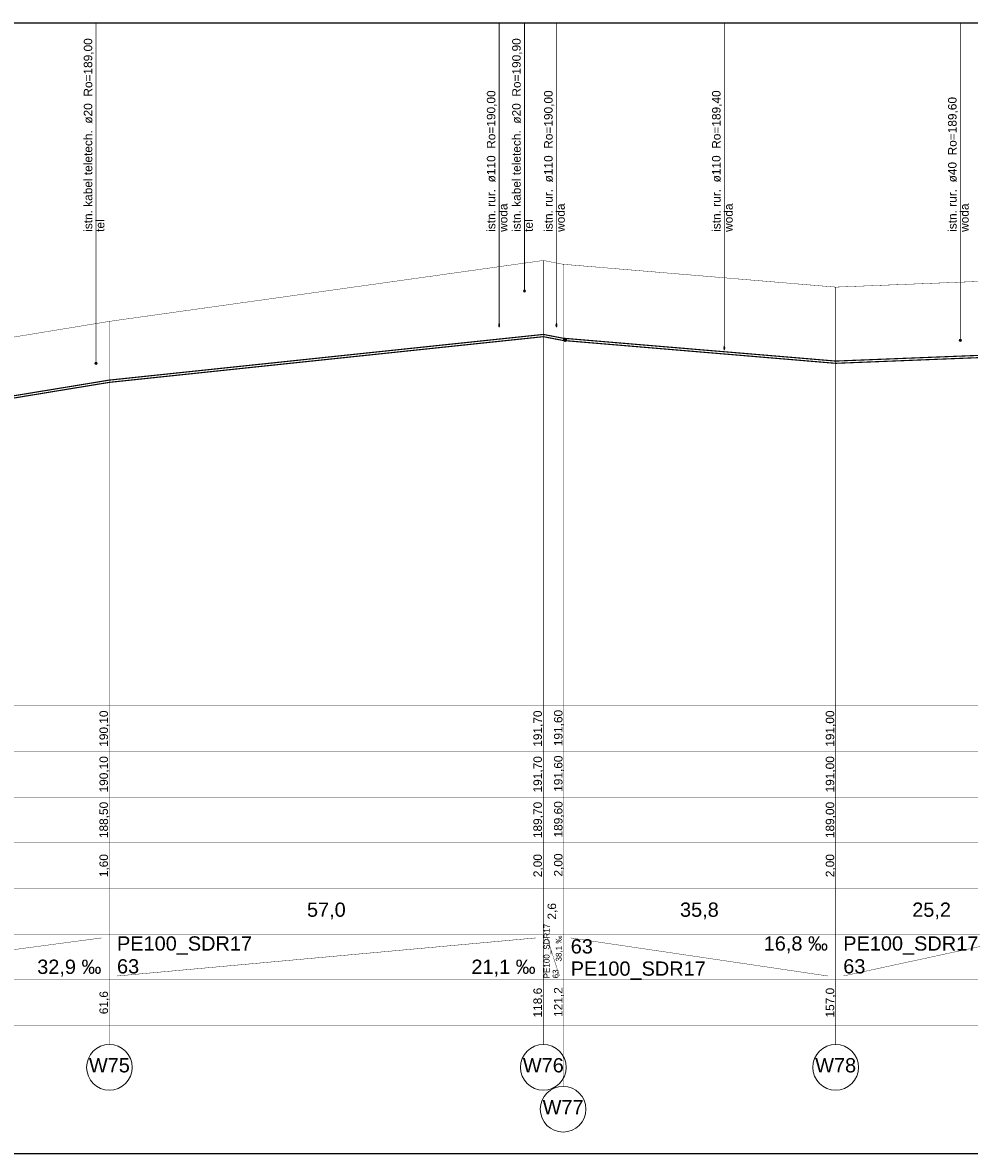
# Model space of a CAD drawing. Header units: inches. Extents: x -156 to 1086, y -12 to 33.
# Tile 15 of 30: x 353 to 378, y -12 to 18. Entities that reach past the tile are written whole.
import ezdxf
from ezdxf.lldxf.tags import DXFTag

# ---------------------------------------------------------------- set-up
doc = ezdxf.new("R2010")
doc.units = ezdxf.units.IN
doc.header["$MEASUREMENT"] = 0
for name, color, linetype, true_color in [('IS_Kolizje', 7, 'SOLID', 0x000000), ('IS_Kolizje_-_opisy', 7, 'SOLID', 0x000000), ('IS_Sieci_na_profilu', 7, 'SOLID', 0x000000), ('IS_Tabelka_profilu', 7, 'SOLID', 0x000000), ('IS_Tabelka_profilu_-_opisy', 7, 'SOLID', 0x000000), ('IS_Teren_proj', 7, 'SOLID', 0x000000)]:
    doc.layers.add(name, color=color, linetype=linetype, true_color=true_color)
tags = doc.linetypes.add('DOT', pattern=[5, 0, -5]).pattern_tags.tags
tags[6:7] = [DXFTag(74, 4), DXFTag(75, 0), DXFTag(340, '0'), DXFTag(46, 0.0), DXFTag(50, 0.0), DXFTag(44, 0.0), DXFTag(45, 0.0)]
tags[4:5] = [DXFTag(74, 4), DXFTag(75, 0), DXFTag(340, '0'), DXFTag(46, 0.0), DXFTag(50, 0.0), DXFTag(44, 0.0), DXFTag(45, 0.0)]
tags = doc.linetypes.add('SOLID', pattern=[10, 10, 0]).pattern_tags.tags
tags[6:7] = [DXFTag(74, 4), DXFTag(75, 0), DXFTag(340, '0'), DXFTag(46, 0.0), DXFTag(50, 0.0), DXFTag(44, 0.0), DXFTag(45, 0.0)]
tags[4:5] = [DXFTag(74, 4), DXFTag(75, 0), DXFTag(340, '0'), DXFTag(46, 0.0), DXFTag(50, 0.0), DXFTag(44, 0.0), DXFTag(45, 0.0)]

msp = doc.modelspace()

# ---------------------------------------------------------------- hatches: boundary and pattern name
at = {"layer": 'IS_Kolizje', "ltscale": 0.01}
h = msp.add_hatch(color=256, dxfattribs=at)
edge = h.paths.add_edge_path()
edge.add_ellipse((366.302, 10.9), major_axis=(0.03, 0), ratio=1, start_angle=0, end_angle=360)
h = msp.add_hatch(color=256, dxfattribs=at)
edge = h.paths.add_edge_path()
edge.add_ellipse((365.636, 10), major_axis=(0, 0.055), ratio=0.2, start_angle=0, end_angle=360)
h = msp.add_hatch(color=256, dxfattribs=at)
edge = h.paths.add_edge_path()
edge.add_ellipse((367.14, 10), major_axis=(0, 0.055), ratio=0.2, start_angle=0, end_angle=360)
h = msp.add_hatch(color=256, dxfattribs=at)
edge = h.paths.add_edge_path()
edge.add_ellipse((377.753, 9.6), major_axis=(0.03, 0), ratio=1, start_angle=0, end_angle=360)
h = msp.add_hatch(color=256, dxfattribs=at)
edge = h.paths.add_edge_path()
edge.add_ellipse((371.552, 9.4), major_axis=(0, 0.055), ratio=0.2, start_angle=0, end_angle=360)
h = msp.add_hatch(color=256, dxfattribs=at)
edge = h.paths.add_edge_path()
edge.add_ellipse((355.046, 9), major_axis=(0.03, 0), ratio=1, start_angle=0, end_angle=360)

# ---------------------------------------------------------------- linework, layer by layer
for p, q in [((251.897, 17.94), (426.897, 17.94)), ((251.897, -11.76), (426.897, -11.76))]:
    msp.add_line(p, q)
at = {"layer": 'IS_Kolizje', "lineweight": 20, "ltscale": 0.01}
for centre, major_axis, ratio in [((366.302, 10.9), (0.03, 0), 1), ((365.636, 10), (0, 0.055), 0.2), ((367.14, 10), (0, 0.055), 0.2), ((377.753, 9.6), (0.03, 0), 1), ((371.552, 9.4), (0, 0.055), 0.2), ((355.046, 9), (0.03, 0), 1)]:
    msp.add_ellipse(centre, major_axis=major_axis, ratio=ratio, dxfattribs=at)
at = {"layer": 'IS_Kolizje_-_opisy', "ltscale": 0.01, "const_width": 0.02}
for points in [[(355.046, 17.94), (355.046, 9.03)], [(365.636, 17.94), (365.636, 10.055)], [(366.302, 17.94), (366.302, 10.93)], [(367.14, 17.94), (367.14, 10.055)], [(371.552, 17.94), (371.552, 9.455)], [(377.753, 17.94), (377.753, 9.63)]]:
    msp.add_lwpolyline(points, dxfattribs=at)
at = {"layer": 'IS_Sieci_na_profilu', "ltscale": 0.01, "const_width": 0.03}
for points in [[(355.397, 8.557), (366.797, 9.757)], [(355.397, 8.498), (366.797, 9.698)], [(366.797, 9.757), (367.317, 9.657)], [(366.797, 9.698), (367.317, 9.598)], [(367.317, 9.657), (374.477, 9.057)], [(367.317, 9.598), (374.477, 8.998)], [(374.477, 9.057), (379.517, 9.257)], [(374.477, 8.998), (379.517, 9.198)], [(347.477, 7.257), (355.397, 8.557)], [(347.477, 7.198), (355.397, 8.498)]]:
    msp.add_lwpolyline(points, dxfattribs=at)
at = {"layer": 'IS_Sieci_na_profilu', "linetype": 'DOT', "lineweight": 60, "ltscale": 0.01}
msp.add_ellipse((367.367, 9.625), major_axis=(0, 0.025), ratio=0.007657, dxfattribs=at)
at = {"layer": 'IS_Tabelka_profilu', "ltscale": 0.01, "const_width": 0.01}
for points in [[(366.797, 11.7), (366.797, 0)], [(366.797, 0), (366.797, 11.7)], [(367.317, 11.6), (367.317, 0)], [(367.317, 0), (367.317, 11.6)], [(374.477, 11), (374.477, 0)], [(374.477, 0), (374.477, 11)], [(355.397, 10.1), (355.397, 0)], [(355.397, 0), (355.397, 10.1)], [(355.397, 0), (355.397, 1.2)], [(366.797, 0), (366.797, 1.2)], [(367.317, 0), (367.317, 1.2)], [(374.477, 0), (374.477, 1.2)], [(355.397, -6), (347.477, -6), (347.477, 0), (355.397, 0), (355.397, -6)], [(366.797, -6), (355.397, -6), (355.397, 0), (366.797, 0), (366.797, -6)], [(367.317, -6), (366.797, -6), (366.797, 0), (367.317, 0), (367.317, -6)], [(374.477, -6), (367.317, -6), (367.317, 0), (374.477, 0), (374.477, -6)], [(379.517, -6), (374.477, -6), (374.477, 0), (379.517, 0), (379.517, -6)], [(347.477, -1.2), (355.397, -1.2)], [(355.397, -1.2), (366.797, -1.2)], [(366.797, -1.2), (367.317, -1.2)], [(367.317, -1.2), (374.477, -1.2)], [(374.477, -1.2), (379.517, -1.2)], [(347.477, -2.4), (355.397, -2.4)], [(355.397, -2.4), (366.797, -2.4)], [(366.797, -2.4), (367.317, -2.4)], [(367.317, -2.4), (374.477, -2.4)], [(374.477, -2.4), (379.517, -2.4)], [(347.477, -3.6), (355.397, -3.6)], [(355.397, -3.6), (366.797, -3.6)], [(366.797, -3.6), (367.317, -3.6)], [(367.317, -3.6), (374.477, -3.6)], [(374.477, -3.6), (379.517, -3.6)], [(347.477, -4.8), (355.397, -4.8)], [(355.397, -4.8), (366.797, -4.8)], [(366.797, -4.8), (367.317, -4.8)], [(367.317, -4.8), (374.477, -4.8)], [(374.477, -4.8), (379.517, -4.8)], [(347.477, -6), (355.397, -6)], [(355.397, -7.2), (355.397, -6)], [(355.397, -6), (366.797, -6)], [(366.797, -7.2), (366.797, -6)], [(366.797, -6), (367.317, -6)], [(367.317, -7.2), (367.317, -6)], [(367.317, -6), (374.477, -6)], [(374.477, -7.2), (374.477, -6)], [(374.477, -6), (379.517, -6)], [(355.397, -8.4), (347.477, -8.4), (347.477, -7.2), (355.397, -7.2), (355.397, -8.4)], [(347.477, -7.2), (355.397, -7.2)], [(366.797, -8.4), (355.397, -8.4), (355.397, -7.2), (366.797, -7.2), (366.797, -8.4)], [(355.397, -7.2), (366.797, -7.2)], [(367.317, -8.4), (366.797, -8.4), (366.797, -7.2), (367.317, -7.2), (367.317, -8.4)], [(366.797, -7.2), (367.317, -7.2)], [(374.477, -8.4), (367.317, -8.4), (367.317, -7.2), (374.477, -7.2), (374.477, -8.4)], [(367.317, -7.2), (374.477, -7.2)], [(379.517, -8.4), (374.477, -8.4), (374.477, -7.2), (379.517, -7.2), (379.517, -8.4)], [(374.477, -7.2), (379.517, -7.2)], [(347.477, -8.4), (355.397, -8.4)], [(355.397, -8.4), (366.797, -8.4)], [(366.797, -8.4), (367.317, -8.4)], [(367.317, -8.4), (374.477, -8.4)], [(374.477, -8.4), (379.517, -8.4)]]:
    msp.add_lwpolyline(points, dxfattribs=at)
at = {"layer": 'IS_Tabelka_profilu_-_opisy', "ltscale": 0.01, "const_width": 0.01}
for points in [[(347.677, -7.1), (355.187, -6.1)], [(355.597, -7.1), (366.594, -6.1)], [(366.897, -6.1), (367.222, -7.1)], [(367.517, -6.1), (374.273, -7.1)], [(374.677, -7.1), (379.311, -6.1)], [(355.397, -8.9), (355.397, -8.4)], [(366.797, -8.9), (366.797, -8.4)], [(367.317, -10), (367.317, -8.4)], [(374.477, -8.9), (374.477, -8.4)]]:
    msp.add_lwpolyline(points, dxfattribs=at)
at = {"layer": 'IS_Tabelka_profilu_-_opisy', "lineweight": 9, "ltscale": 0.01}
for centre in [(355.397, -9.5), (366.797, -9.5), (374.477, -9.5), (367.317, -10.6)]:
    msp.add_ellipse(centre, major_axis=(0.6, 0), ratio=1, dxfattribs=at)
at = {"layer": 'IS_Teren_proj', "ltscale": 0.01, "const_width": 0.01}
for points in [[(355.397, 10.1), (366.797, 11.7)], [(366.797, 11.7), (367.317, 11.6)], [(367.317, 11.6), (374.477, 11)], [(374.477, 11), (379.517, 11.2)], [(347.477, 8.8), (355.397, 10.1)]]:
    msp.add_lwpolyline(points, dxfattribs=at)

# ---------------------------------------------------------------- texts
at = {"layer": 'IS_Kolizje_-_opisy', "ltscale": 0.01, "char_height": 0.2232, "attachment_point": 7, "rotation": 90}
for s, insert in [('\\fArial|b0|i0;istn. kabel teletech.  ø20  Ro=189,00', (354.988, 12.452)), ('\\fArial|b0|i0;istn. kabel teletech.  ø20  Ro=190,90', (366.244, 12.452)), ('\\fArial|b0|i0;istn. rur.  ø110  Ro=190,00', (365.578, 12.452)), ('\\fArial|b0|i0;istn. rur.  ø110  Ro=190,00', (367.083, 12.452)), ('\\fArial|b0|i0;istn. rur.  ø110  Ro=189,40', (371.495, 12.452)), ('\\fArial|b0|i0;istn. rur.  ø40  Ro=189,60', (377.695, 12.452)), ('\\fArial|b0|i0;woda', (365.858, 12.452)), ('\\fArial|b0|i0;woda', (367.363, 12.452)), ('\\fArial|b0|i0;woda', (371.775, 12.452)), ('\\fArial|b0|i0;woda', (377.975, 12.452)), ('\\fArial|b0|i0;tel', (355.268, 12.452)), ('\\fArial|b0|i0;tel', (366.524, 12.452))]:
    msp.add_mtext(s, dxfattribs=dict(at, insert=insert))
at = {"layer": 'IS_Tabelka_profilu_-_opisy', "ltscale": 0.01, "rotation": 90}
for s, insert, char_height, attachment_point in [('\\fArial|b0|i0;190,10', (355.401, -0.6), 0.2232, 8), ('\\fArial|b0|i0;191,70', (366.801, -0.6), 0.2232, 8), ('\\fArial|b0|i0;191,60', (367.342, -0.584), 0.2232, 8), ('\\fArial|b0|i0;191,00', (374.481, -0.6), 0.2232, 8), ('\\fArial|b0|i0;190,10', (355.401, -1.8), 0.2232, 8), ('\\fArial|b0|i0;191,70', (366.801, -1.8), 0.2232, 8), ('\\fArial|b0|i0;191,60', (367.342, -1.784), 0.2232, 8), ('\\fArial|b0|i0;191,00', (374.481, -1.8), 0.2232, 8), ('\\fArial|b0|i0;188,50', (355.401, -3), 0.2232, 8), ('\\fArial|b0|i0;189,70', (366.801, -3), 0.2232, 8), ('\\fArial|b0|i0;189,60', (367.342, -2.984), 0.2232, 8), ('\\fArial|b0|i0;189,00', (374.481, -3), 0.2232, 8), ('\\fArial|b0|i0;1,60', (355.401, -4.2), 0.2232, 8), ('\\fArial|b0|i0;2,00', (366.801, -4.2), 0.2232, 8), ('\\fArial|b0|i0;2,00', (367.342, -4.184), 0.2232, 8), ('\\fArial|b0|i0;2,00', (374.481, -4.2), 0.2232, 8), ('\\fArial|b0|i0;2,6', (367.174, -5.4), 0.2232, 8), ('\\fArial|b0|i0;PE100_SDR17', (366.809, -7.162), 0.1512, 1), ('\\fArial|b0|i0;38,1 ‰', (367.305, -6.038), 0.1512, 9), ('{\\fArial|b0|i0|c238|p34;63}', (367.042, -7.162), 0.1512, 1), ('{\\fArial|b0|i0|c238|p34;121,2}', (367.342, -7.784), 0.2232, 8), ('{\\fArial|b0|i0|c238|p34;61,6}', (355.401, -7.8), 0.2232, 8), ('{\\fArial|b0|i0|c238|p34;118,6}', (366.801, -7.8), 0.2232, 8), ('{\\fArial|b0|i0|c238|p34;157,0}', (374.481, -7.8), 0.2232, 8)]:
    msp.add_mtext(s, dxfattribs=dict(at, insert=insert, char_height=char_height, attachment_point=attachment_point))
at = {"layer": 'IS_Tabelka_profilu_-_opisy', "ltscale": 0.01, "char_height": 0.3744}
for s, insert, attachment_point in [('\\fArial|b0|i0;57,0', (361.097, -5.614), 8), ('\\fArial|b0|i0;35,8', (370.897, -5.614), 8), ('\\fArial|b0|i0;25,2', (376.997, -5.614), 8), ('\\fArial|b0|i0;PE100_SDR17', (355.597, -6.058), 1), ('{\\fArial|b0|i0|c238|p34;63}', (367.517, -6.514), 7), ('\\fArial|b0|i0;16,8 ‰', (374.273, -6.058), 3), ('\\fArial|b0|i0;PE100_SDR17', (374.677, -6.058), 1), ('\\fArial|b0|i0;32,9 ‰', (355.187, -7.114), 9), ('{\\fArial|b0|i0|c238|p34;63}', (355.597, -6.658), 1), ('\\fArial|b0|i0;21,1 ‰', (366.594, -7.114), 9), ('\\fArial|b0|i0;PE100_SDR17', (367.517, -7.2), 7), ('{\\fArial|b0|i0|c238|p34;63}', (374.677, -6.658), 1), ('\\fArial|b0|i0;W75', (355.397, -9.258), 2), ('\\fArial|b0|i0;W76', (366.797, -9.258), 2), ('\\fArial|b0|i0;W78', (374.477, -9.258), 2), ('\\fArial|b0|i0;W77', (367.317, -10.358), 2)]:
    msp.add_mtext(s, dxfattribs=dict(at, insert=insert, attachment_point=attachment_point))

doc.saveas('drawing.dxf')
